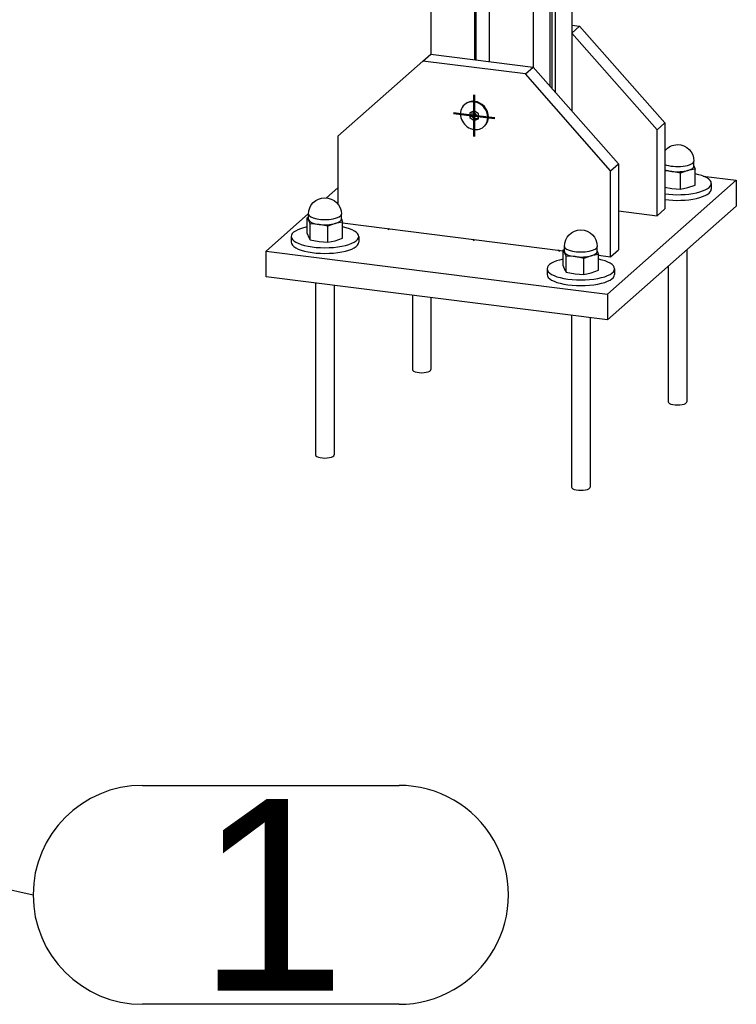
# Model space of a CAD drawing. Header units: millimetres. Extents: x 4464 to 5058, y 2900 to 3320.
# Tile 3 of 110: x 4496 to 4509, y 2944 to 2962. Entities that reach past the tile are written whole.
import ezdxf
from ezdxf.enums import TextEntityAlignment as Align

# ---------------------------------------------------------------- set-up
doc = ezdxf.new("R2010")
doc.units = ezdxf.units.MM
doc.linetypes.add('STRICHPUNKT2', pattern=[18.5, 10, -4, 0.5, -4])
doc.layers.get('0').update_dxf_attribs({"linetype": 'CONTINUOUS'})
doc.layers.add('DIM49', color=4, linetype='CONTINUOUS')
doc.layers.add('TXT_ALL', color=7, linetype='CONTINUOUS')
doc.layers.add('LE_ALL', color=7, linetype='CONTINUOUS', lineweight=50)
doc.styles.add('ARIAL', font='arial.ttf')

# ---------------------------------------------------------------- blocks, each defined once
blk = doc.blocks.new('Profiel 60x60_05014', base_point=(4506.45188567, 3003.92178446))
for p, q in [((4505.75922727, 3003.29635457), (4505.75922726, 2961.40420611)), ((4506.46633404, 2962.94012137), (4506.46633404, 2960.60242238)), ((4503.88839857, 2962.56260389), (4503.88839857, 2961.63990837)), ((4506.06269392, 2962.64501239), (4506.06269392, 2961.06010726)), ((4506.10050643, 2962.64024846), (4506.10050643, 2961.01723191)), ((4506.16286738, 2962.67248893), (4506.16286738, 2960.94652123)), ((4504.69129588, 2962.46144834), (4504.69129588, 2961.53875281)), ((4504.71486611, 2962.45847877), (4504.71486611, 2961.53578324)), ((4504.95632995, 2962.42805719), (4504.95632995, 2961.50536166))]:
    blk.add_line(p, q)
blk = doc.blocks.new('Profiel 60x60_05013')
blk.add_blockref('Profiel 60x60_05014', (4506.45188567, 3003.92178446))
blk = doc.blocks.new('Brede Strip 15x200_05017', base_point=(4507.11690283, 2956.78757432))
for p, q in [((4507.11690283, 2957.25897884), (4509.47392543, 2959.33767739)), ((4508.86613449, 2959.41425185), (4509.47392543, 2959.33767739)), ((4509.47392543, 2959.33767739), (4509.47392543, 2958.86627287)), ((4501.98354305, 2959.01717466), (4502.1879533, 2959.19744756)), ((4507.11690283, 2956.78757432), (4509.47392543, 2958.86627287)), ((4500.88080718, 2958.04465304), (4507.11690283, 2957.25897884))]:
    blk.add_line(p, q)
blk.add_lwpolyline([(4507.11690283, 2957.25897884), (4507.11690283, 2956.78757432), (4500.88080718, 2957.57324852), (4500.88080718, 2958.04465304), (4501.65508072, 2958.72749812)])
blk = doc.blocks.new('_05019', base_point=(4506.24141547, 2958.05821997))
at = {"layer": 'LE_ALL', "color": 1, "linetype": 'STRICHPUNKT2'}
for p, q in [((4503.12336765, 2958.45105707), (4503.10568998, 2958.43546683)), ((4504.68239156, 2958.25463852), (4504.66471389, 2958.23904828)), ((4506.24141547, 2958.05821997), (4506.2237378, 2958.04262973))]:
    blk.add_line(p, q, dxfattribs=at)
blk = doc.blocks.new('_05018')
blk.add_blockref('_05019', (4506.24141547, 2958.05821997))
blk = doc.blocks.new('Brede Strip 15x200_05016')
for name, p in [('Brede Strip 15x200_05017', (4507.11690283, 2956.78757432)), ('_05018', (0, 0))]:
    blk.add_blockref(name, p)
blk = doc.blocks.new('Carrosseriering M12 (ISO 7093 _ DIN 9021)_05024', base_point=(4501.3382803, 2958.20628109))
for p, q in [((4501.3382803, 2958.30999008), (4501.3382803, 2958.20628109)), ((4502.57161363, 2958.30999008), (4502.57161363, 2958.20628109))]:
    blk.add_line(p, q)
for centre, start_param, end_param in [((4501.95494696, 2958.30999008), 2.12405843, 3.14159265), ((4501.95494696, 2958.30999008), 6.28318531, 7.300719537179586), ((4501.95494696, 2958.30999008), 3.14159265, 6.28318531), ((4501.95494696, 2958.20628109), 3.14159265, 6.28318531)]:
    blk.add_ellipse(centre, major_axis=(0.61666667, 0), ratio=0.33333333, start_param=start_param, end_param=end_param)
blk = doc.blocks.new('Carrosseriering M12 (ISO 7093 _ DIN 9021)_05023')
blk.add_blockref('Carrosseriering M12 (ISO 7093 _ DIN 9021)_05024', (4501.3382803, 2958.20628109))
blk = doc.blocks.new('Hoge dopmoer (DIN 1587)-M12_05026', base_point=(4502.25494696, 2958.63213916))
for p, q in [((4501.65888618, 2958.60810767), (4501.63090993, 2958.65336023)), ((4501.65494696, 2958.62425976), (4501.65494696, 2958.71854067)), ((4501.68686243, 2958.53940638), (4501.65888618, 2958.60810767)), ((4502.25494696, 2958.62425976), (4502.25494696, 2958.71854067)), ((4501.68686243, 2958.24858542), (4501.68686243, 2958.53940638)), ((4501.84888095, 2958.53071833), (4501.68686243, 2958.53940638)), ((4502.01089946, 2958.49858155), (4501.84888095, 2958.53071833)), ((4502.14494173, 2958.54687042), (4502.01089946, 2958.49858155)), ((4502.01089946, 2958.20776059), (4502.01089946, 2958.49858155)), ((4501.63090993, 2958.36253927), (4501.65888618, 2958.29383798)), ((4501.65888618, 2958.29383798), (4501.68686243, 2958.24858542)), ((4501.68686243, 2958.24858542), (4501.84888095, 2958.21644865)), ((4501.84888095, 2958.21644865), (4502.01089946, 2958.20776059))]:
    blk.add_line(p, q)
blk.add_lwpolyline([(4501.65494696, 2958.71854067, -0.414213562), (4501.95494696, 2959.01854067, -0.414213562), (4502.25494696, 2958.71854067)], format="xyb")
for points in [[(4501.63090993, 2958.36253927), (4501.63090993, 2958.65336023), (4501.65494696, 2958.66356463)], [(4502.25494696, 2958.63213916), (4502.278984, 2958.57171057), (4502.14494173, 2958.54687042)], [(4502.01089946, 2958.20776059), (4502.14494173, 2958.23260074), (4502.278984, 2958.28088961), (4502.278984, 2958.57171057)]]:
    blk.add_lwpolyline(points)
for centre, start_param, end_param in [((4501.95494696, 2958.71854067), 3.14159265, 6.28318531), ((4501.95494696, 2958.62425976), 3.14159265, 3.3038243), ((4501.95494696, 2958.62425976), 3.3038243, 4.35102186), ((4501.95494696, 2958.62425976), 5.39821941, 6.28318531), ((4501.95494696, 2958.62425976), 4.35102186, 5.39821941)]:
    blk.add_ellipse(centre, major_axis=(0.3, 0), ratio=0.33333333, start_param=start_param, end_param=end_param)
blk = doc.blocks.new('Hoge dopmoer (DIN 1587)-M12_05025')
blk.add_blockref('Hoge dopmoer (DIN 1587)-M12_05026', (4502.25494696, 2958.63213916))
blk = doc.blocks.new('Draadstang-M12x140_05028', base_point=(4502.12494696, 2957.41650164))
for p, q in [((4501.78494696, 2957.45933762), (4501.78494696, 2954.31876514)), ((4502.12494696, 2957.41650164), (4502.12494696, 2954.31876514))]:
    blk.add_line(p, q)
blk.add_ellipse((4501.95494696, 2954.31876514), major_axis=(0.17, 0), ratio=0.33333333, start_param=3.14159265, end_param=6.28318531)
blk = doc.blocks.new('Draadstang-M12x140_05027')
blk.add_blockref('Draadstang-M12x140_05028', (4502.12494696, 2957.41650164))
blk = doc.blocks.new('Montage_05021')
for name in ['Hoge dopmoer (DIN 1587)-M12_05025', 'Carrosseriering M12 (ISO 7093 _ DIN 9021)_05023', 'Draadstang-M12x140_05027']:
    blk.add_blockref(name, (0, 0))
blk = doc.blocks.new('Carrosseriering M12 (ISO 7093 _ DIN 9021)_05032', base_point=(4508.16677931, 2958.98573212))
blk.add_line((4509.01645232, 2959.27975834), (4509.01645232, 2959.17604934))
for centre, start_param, end_param in [((4508.39978565, 2959.27975834), 6.28318531, 7.300719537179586), ((4508.39978565, 2959.27975834), 4.32491797, 6.28318531), ((4508.39978565, 2959.17604934), 4.32491797, 6.28318531)]:
    blk.add_ellipse(centre, major_axis=(0.61666667, 0), ratio=0.33333333, start_param=start_param, end_param=end_param)
blk = doc.blocks.new('Carrosseriering M12 (ISO 7093 _ DIN 9021)_05031')
blk.add_blockref('Carrosseriering M12 (ISO 7093 _ DIN 9021)_05032', (4508.16677931, 2958.98573212))
blk = doc.blocks.new('Hoge dopmoer (DIN 1587)-M12_05034', base_point=(4508.69978565, 2959.60190742))
for p, q in [((4508.69978565, 2959.59402802), (4508.69978565, 2959.68830892)), ((4508.29371963, 2959.50048658), (4508.16677931, 2959.50908635)), ((4508.45573815, 2959.46834981), (4508.29371963, 2959.50048658)), ((4508.58978042, 2959.51663868), (4508.45573815, 2959.46834981)), ((4508.45573815, 2959.17752885), (4508.45573815, 2959.46834981)), ((4508.16677931, 2959.2096031), (4508.29371963, 2959.1862169)), ((4508.29371963, 2959.1862169), (4508.45573815, 2959.17752885))]:
    blk.add_line(p, q)
blk.add_lwpolyline([(4508.16677931, 2959.87727465, -0.226085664), (4508.39978565, 2959.98830892, -0.414213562), (4508.69978565, 2959.68830892)], format="xyb")
for points in [[(4508.45573815, 2959.17752885), (4508.58978042, 2959.202369), (4508.72382268, 2959.25065787), (4508.72382268, 2959.54147883)], [(4508.69978565, 2959.60190742), (4508.72382268, 2959.54147883), (4508.58978042, 2959.51663868)]]:
    blk.add_lwpolyline(points)
for centre, start_param, end_param in [((4508.39978565, 2959.68830892), 3.82299877, 6.28318531), ((4508.39978565, 2959.59402802), 3.82299877, 4.35102186), ((4508.39978565, 2959.59402802), 4.35102186, 5.39821941), ((4508.39978565, 2959.59402802), 5.39821941, 6.28318531)]:
    blk.add_ellipse(centre, major_axis=(0.3, 0), ratio=0.33333333, start_param=start_param, end_param=end_param)
blk = doc.blocks.new('Hoge dopmoer (DIN 1587)-M12_05033')
blk.add_blockref('Hoge dopmoer (DIN 1587)-M12_05034', (4508.69978565, 2959.60190742))
blk = doc.blocks.new('Draadstang-M12x140_05036', base_point=(4508.56978565, 2958.06889653))
for p, q in [((4508.56978565, 2958.06889653), (4508.56978565, 2955.2885334)), ((4508.22978565, 2957.76904471), (4508.22978565, 2955.2885334))]:
    blk.add_line(p, q)
blk.add_ellipse((4508.39978565, 2955.2885334), major_axis=(0.17, 0), ratio=0.33333333, start_param=3.14159265, end_param=6.28318531)
blk = doc.blocks.new('Draadstang-M12x140_05035')
blk.add_blockref('Draadstang-M12x140_05036', (4508.56978565, 2958.06889653))
blk = doc.blocks.new('Montage_05029')
for name in ['Hoge dopmoer (DIN 1587)-M12_05033', 'Carrosseriering M12 (ISO 7093 _ DIN 9021)_05031', 'Draadstang-M12x140_05035']:
    blk.add_blockref(name, (0, 0))
blk = doc.blocks.new('Draadstang-M12x140_05040', base_point=(4503.89271392, 2957.19378394))
for p, q in [((4503.55271392, 2957.23661991), (4503.55271392, 2955.87778905)), ((4503.89271392, 2957.19378394), (4503.89271392, 2955.87778905))]:
    blk.add_line(p, q)
blk.add_ellipse((4503.72271392, 2955.87778905), major_axis=(0.17, 0), ratio=0.33333333, start_param=3.14159265, end_param=6.28318531)
blk = doc.blocks.new('Draadstang-M12x140_05039')
blk.add_blockref('Draadstang-M12x140_05040', (4503.89271392, 2957.19378394))
blk = doc.blocks.new('Montage_05037')
blk.add_blockref('Draadstang-M12x140_05039', (0, 0))
blk = doc.blocks.new('Carrosseriering M12 (ISO 7093 _ DIN 9021)_05044', base_point=(4506.01535203, 2957.61702543))
for p, q in [((4506.01535203, 2957.72073443), (4506.01535203, 2957.61702543)), ((4507.24868536, 2957.72073443), (4507.24868536, 2957.61702543))]:
    blk.add_line(p, q)
for centre, start_param, end_param in [((4506.6320187, 2957.72073443), 2.12405843, 3.14159265), ((4506.6320187, 2957.72073443), 6.28318531, 7.300719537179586), ((4506.6320187, 2957.72073443), 3.14159265, 6.28318531), ((4506.6320187, 2957.61702543), 3.14159265, 6.28318531)]:
    blk.add_ellipse(centre, major_axis=(0.61666667, 0), ratio=0.33333333, start_param=start_param, end_param=end_param)
blk = doc.blocks.new('Carrosseriering M12 (ISO 7093 _ DIN 9021)_05043')
blk.add_blockref('Carrosseriering M12 (ISO 7093 _ DIN 9021)_05044', (4506.01535203, 2957.61702543))
blk = doc.blocks.new('Hoge dopmoer (DIN 1587)-M12_05046', base_point=(4506.9320187, 2958.04288351))
for p, q in [((4506.33595791, 2958.01885201), (4506.30798166, 2958.06410457)), ((4506.3320187, 2958.03500411), (4506.3320187, 2958.12928501)), ((4506.9320187, 2958.03500411), (4506.9320187, 2958.12928501)), ((4506.36393416, 2957.95015073), (4506.33595791, 2958.01885201)), ((4506.36393416, 2957.65932977), (4506.36393416, 2957.95015073)), ((4506.52595268, 2957.94146267), (4506.36393416, 2957.95015073)), ((4506.6879712, 2957.9093259), (4506.52595268, 2957.94146267)), ((4506.82201346, 2957.95761477), (4506.6879712, 2957.9093259)), ((4506.6879712, 2957.61850494), (4506.6879712, 2957.9093259)), ((4506.30798166, 2957.77328362), (4506.33595791, 2957.70458233)), ((4506.33595791, 2957.70458233), (4506.36393416, 2957.65932977)), ((4506.36393416, 2957.65932977), (4506.52595268, 2957.62719299)), ((4506.52595268, 2957.62719299), (4506.6879712, 2957.61850494))]:
    blk.add_line(p, q)
blk.add_lwpolyline([(4506.3320187, 2958.12928501, -0.414213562), (4506.6320187, 2958.42928501, -0.414213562), (4506.9320187, 2958.12928501)], format="xyb")
for points in [[(4506.30798166, 2957.77328362), (4506.30798166, 2958.06410457), (4506.3320187, 2958.07430898)], [(4506.9320187, 2958.04288351), (4506.95605573, 2957.98245492), (4506.82201346, 2957.95761477)], [(4506.6879712, 2957.61850494), (4506.82201346, 2957.64334509), (4506.95605573, 2957.69163396), (4506.95605573, 2957.98245492)]]:
    blk.add_lwpolyline(points)
for centre, start_param, end_param in [((4506.6320187, 2958.12928501), 3.14159265, 6.28318531), ((4506.6320187, 2958.03500411), 3.14159265, 3.3038243), ((4506.6320187, 2958.03500411), 5.39821941, 6.28318531), ((4506.6320187, 2958.03500411), 3.3038243, 4.35102186), ((4506.6320187, 2958.03500411), 4.35102186, 5.39821941)]:
    blk.add_ellipse(centre, major_axis=(0.3, 0), ratio=0.33333333, start_param=start_param, end_param=end_param)
blk = doc.blocks.new('Hoge dopmoer (DIN 1587)-M12_05045')
blk.add_blockref('Hoge dopmoer (DIN 1587)-M12_05046', (4506.9320187, 2958.04288351))
blk = doc.blocks.new('Draadstang-M12x140_05048', base_point=(4506.8020187, 2956.82724599))
for p, q in [((4506.4620187, 2956.87008196), (4506.4620187, 2953.72950949)), ((4506.8020187, 2956.82724599), (4506.8020187, 2953.72950949))]:
    blk.add_line(p, q)
blk.add_ellipse((4506.6320187, 2953.72950949), major_axis=(0.17, 0), ratio=0.33333333, start_param=3.14159265, end_param=6.28318531)
blk = doc.blocks.new('Draadstang-M12x140_05047')
blk.add_blockref('Draadstang-M12x140_05048', (4506.8020187, 2956.82724599))
blk = doc.blocks.new('Montage_05041')
for name in ['Hoge dopmoer (DIN 1587)-M12_05045', 'Carrosseriering M12 (ISO 7093 _ DIN 9021)_05043', 'Draadstang-M12x140_05047']:
    blk.add_blockref(name, (0, 0))
blk = doc.blocks.new('Montage voetplaat_05020')
for name in ['Montage_05029', 'Montage_05021', 'Montage_05041', 'Montage_05037']:
    blk.add_blockref(name, (0, 0))
blk = doc.blocks.new('Voetplaat + montage_05015')
for name in ['Montage voetplaat_05020', 'Brede Strip 15x200_05016']:
    blk.add_blockref(name, (0, 0))
blk = doc.blocks.new('Plaatwerk D_ 12_05060', base_point=(4507.31825117, 2958.7777874))
for p, q in [((4506.6077554, 2962.15253759), (4506.46633404, 2962.02781567)), ((4508.16677931, 2960.38477063), (4508.02535796, 2960.26004872))]:
    blk.add_line(p, q)
for points in [[(4506.46633404, 2962.170355), (4506.6077554, 2962.15253759), (4508.16677931, 2960.38477063), (4508.16677931, 2958.81342223), (4508.02535796, 2958.68870032)], [(4507.31825117, 2958.7777874), (4508.02535796, 2958.68870032), (4508.02535796, 2960.26004872), (4506.46633404, 2962.02781567)]]:
    blk.add_lwpolyline(points)
blk = doc.blocks.new('Plaatwerk D_ 12_05059')
blk.add_blockref('Plaatwerk D_ 12_05060', (4507.31825117, 2958.7777874))
blk = doc.blocks.new('Plaatwerk D_ 12_05062', base_point=(4504.48120422, 2960.74550522))
for p, q in [((4503.74697721, 2961.51518646), (4503.88839857, 2961.63990837)), ((4503.88839857, 2961.63990837), (4505.75922726, 2961.40420611)), ((4505.61780591, 2961.27948419), (4505.75922726, 2961.40420611)), ((4505.75922726, 2961.40420611), (4507.31825117, 2959.63643915)), ((4507.17682982, 2959.51171724), (4507.31825117, 2959.63643915)), ((4507.31825117, 2959.63643915), (4507.31825117, 2958.06509075)), ((4502.278984, 2958.55743941), (4506.30798166, 2958.04983342)), ((4507.17682982, 2957.94036884), (4507.31825117, 2958.06509075)), ((4506.95605573, 2957.96818376), (4507.17682982, 2957.94036884))]:
    blk.add_line(p, q)
blk.add_lwpolyline([(4507.17682982, 2957.94036884), (4507.17682982, 2959.51171724), (4505.61780591, 2961.27948419), (4503.74697721, 2961.51518646), (4502.1879533, 2960.1402566), (4502.1879533, 2958.90750639)])
blk.add_ellipse((4504.68239156, 2960.51738022), major_axis=(0.20118734, -0.228125), ratio=0.8819171, start_param=0, end_param=6.28318531)
blk = doc.blocks.new('_05064', base_point=(4504.64703622, 2960.48619974))
at = {"layer": 'LE_ALL', "color": 1, "linetype": 'STRICHPUNKT2'}
for p, q in [((4504.68239156, 2960.51738022), (4504.68239156, 2960.89843221)), ((4504.68239156, 2960.51738022), (4504.30432826, 2960.56501172)), ((4504.64703622, 2960.48619974), (4504.7177469, 2960.5485607)), ((4504.68239156, 2960.51738022), (4504.68239156, 2960.13632823)), ((4504.68239156, 2960.51738022), (4505.06045486, 2960.46974872))]:
    blk.add_line(p, q, dxfattribs=at)
blk = doc.blocks.new('_05063')
blk.add_blockref('_05064', (4504.64703622, 2960.48619974))
blk = doc.blocks.new('Plaatwerk D_ 12_05061')
for name, p in [('Plaatwerk D_ 12_05062', (4504.48120422, 2960.74550522)), ('_05063', (0, 0))]:
    blk.add_blockref(name, p)
blk = doc.blocks.new('Verzonken kopbout (DIN 7991_ISO 10642)-M8x20_05084', base_point=(4504.60444036, 2960.57256207))
for p, q in [((4504.51732185, 2960.72735797), (4504.50600814, 2960.71738022)), ((4504.7177469, 2960.45783886), (4504.68239156, 2960.42665838)), ((4504.87008869, 2960.32735797), (4504.85877498, 2960.31738022))]:
    blk.add_line(p, q)
blk.add_lwpolyline([(4504.60444036, 2960.57256207), (4504.60444036, 2960.48184023), (4504.68239156, 2960.42665838), (4504.76034275, 2960.46219837), (4504.76034275, 2960.55292021), (4504.68239156, 2960.60810206)], close=True)
for points in [[(4504.6397957, 2960.58868149), (4504.6397957, 2960.5130207), (4504.60444036, 2960.48184023)], [(4504.6397957, 2960.5130207), (4504.7177469, 2960.45783886), (4504.76034275, 2960.47725942)]]:
    blk.add_lwpolyline(points)
for centre, start_param, end_param in [((4504.68239156, 2960.51738022), 6.28318531, 9.424777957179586), ((4504.69370527, 2960.52735797), 6.28318531, 9.424777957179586), ((4504.68239156, 2960.51738022), 3.14159265, 6.283185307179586)]:
    blk.add_ellipse(centre, major_axis=(0.17638342, -0.2), ratio=0.8819171, start_param=start_param, end_param=end_param)
blk = doc.blocks.new('Verzonken kopbout (DIN 7991_ISO 10642)-M8x20_05083')
blk.add_blockref('Verzonken kopbout (DIN 7991_ISO 10642)-M8x20_05084', (4504.60444036, 2960.57256207))
blk = doc.blocks.new('Montage baluster_05082')
blk.add_blockref('Verzonken kopbout (DIN 7991_ISO 10642)-M8x20_05083', (0, 0))
blk = doc.blocks.new('Schoren + montage_05058')
for name in ['Plaatwerk D_ 12_05059', 'Plaatwerk D_ 12_05061', 'Montage baluster_05082']:
    blk.add_blockref(name, (0, 0))
blk = doc.blocks.new('Tussenkoker_05012')
for name in ['Profiel 60x60_05013', 'Schoren + montage_05058', 'Voetplaat + montage_05015']:
    blk.add_blockref(name, (0, 0))
blk = doc.blocks.new('_A3D0207_02745')
blk.add_blockref('Tussenkoker_05012', (0, 0))
blk = doc.blocks.new('_ANS0207_02744')
blk.add_blockref('_A3D0207_02745', (0, 0))
blk = doc.blocks.new('SHAPE_06224', base_point=(4489.69279557, 2947.80441583))
at = {"layer": 'DIM49', "color": 3}
for p, q in [((4498.62098867, 2948.27973578), (4503.30875836, 2948.27973578)), ((4489.80512123, 2948.04137955), (4489.58325937, 2948.04137955)), ((4489.95137112, 2947.84137955), (4489.43395739, 2947.84137955)), ((4489.69279557, 2947.80441583), (4496.62098867, 2946.27973578)), ((4489.48880654, 2947.64137955), (4489.89735355, 2947.64137955)), ((4503.30875836, 2944.27973578), (4498.62098867, 2944.27973578))]:
    blk.add_line(p, q, dxfattribs=at)
blk.add_lwpolyline([(4489.42975929, 2947.79252288), (4489.44180016, 2947.72484932), (4489.47094595, 2947.66259809), (4489.51521042, 2947.6100115), (4489.57157703, 2947.57067325), (4489.63620448, 2947.54726417), (4489.70468852, 2947.54137955), (4489.77236208, 2947.55342041), (4489.83461331, 2947.5825662), (4489.8871999, 2947.62683068), (4489.92653815, 2947.68319729), (4489.94994723, 2947.74782474), (4489.95583185, 2947.81630878), (4489.94379099, 2947.88398234), (4489.9146452, 2947.94623357), (4489.87038072, 2947.99882015), (4489.81401412, 2948.03815841), (4489.74938666, 2948.06156749), (4489.68090262, 2948.06745211), (4489.61322906, 2948.05541124), (4489.55097783, 2948.02626545), (4489.49839125, 2947.98200098), (4489.459053, 2947.92563437), (4489.43564391, 2947.86100692)], close=True, dxfattribs=at)
for centre, start_param, end_param in [((4498.62098867, 2946.27973578), 1.57079633, 4.71238898), ((4503.30875836, 2946.27973578), 4.71238898, 7.853981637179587)]:
    blk.add_ellipse(centre, major_axis=(2, 0), ratio=1, start_param=start_param, end_param=end_param, dxfattribs=at)
at = {"layer": 'TXT_ALL', "style": 'ARIAL'}
blk.add_text('1', height=3.5, dxfattribs=at).set_placement((4499.62098867, 2946.27973578), align=Align.MIDDLE_LEFT)
blk = doc.blocks.new('PART_1480_06223')
blk.add_blockref('SHAPE_06224', (4489.69279557, 2947.80441583))
blk = doc.blocks.new('VIEW_207_06130')
blk.add_blockref('PART_1480_06223', (0, 0))
blk = doc.blocks.new('DVI_FIGURE_06040')
blk.add_blockref('VIEW_207_06130', (0, 0))

msp = doc.modelspace()

# ---------------------------------------------------------------- block references
for name in ['_ANS0207_02744', 'DVI_FIGURE_06040']:
    msp.add_blockref(name, (0, 0))

doc.saveas('drawing.dxf')
